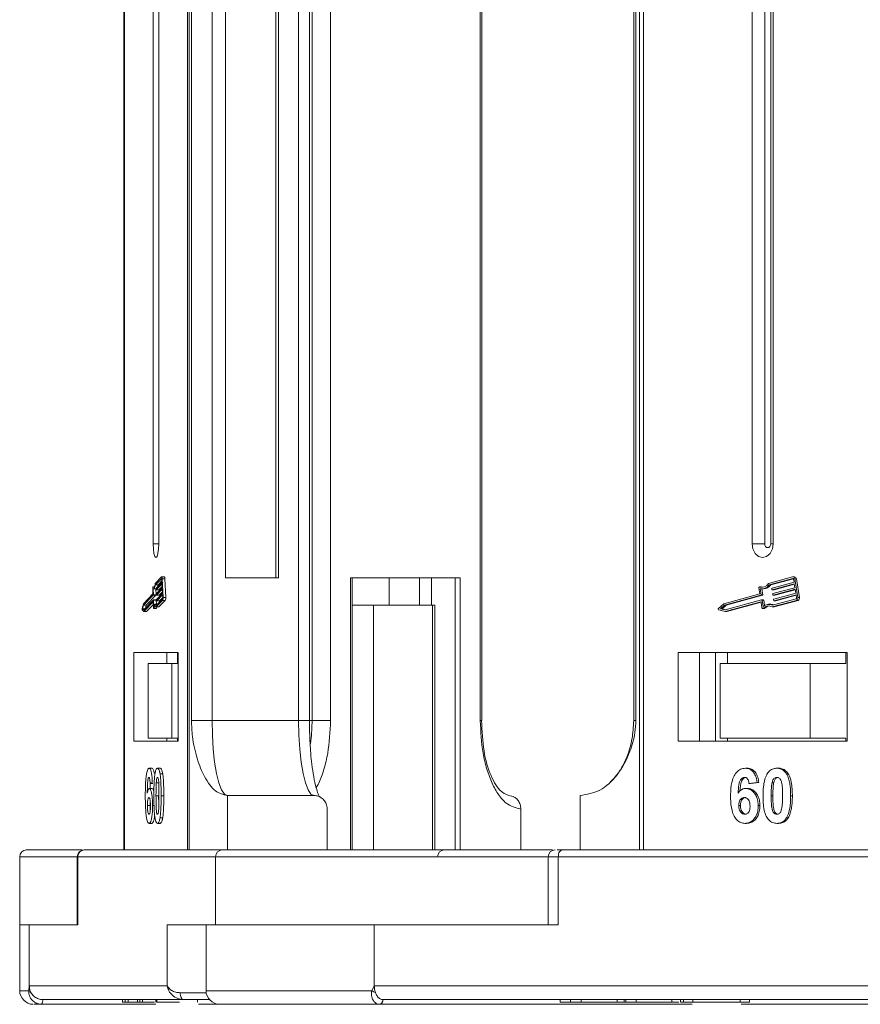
# Model space of a CAD drawing. Header units: millimetres. Extents: x 207 to 1682, y 260 to 1293.
# Tile 3 of 84: x 681 to 742, y 493 to 566. Entities that reach past the tile are written whole.
import ezdxf

# ---------------------------------------------------------------- set-up
doc = ezdxf.new("R2010")
doc.units = ezdxf.units.MM

msp = doc.modelspace()

# ---------------------------------------------------------------- linework, layer by layer
at = {"color": 7, "linetype": 'Continuous', "lineweight": 15}
for p, q in [((688.237, 567.316), (688.237, 504.816)), ((688.279, 504.816), (688.279, 567.316)), ((690.383, 567.316), (690.383, 527.316)), ((690.792, 527.316), (690.792, 567.316)), ((692.896, 567.316), (692.896, 504.816)), ((693.025, 504.816), (693.025, 567.316)), ((693.194, 567.316), (693.194, 514.316)), ((694.715, 514.316), (694.715, 567.316)), ((695.693, 567.316), (695.693, 524.816)), ((699.404, 524.816), (699.404, 567.316)), ((699.609, 524.816), (699.609, 567.316)), ((701.077, 567.316), (701.077, 514.316)), ((701.873, 514.316), (701.873, 567.316)), ((702.079, 567.316), (702.079, 514.316)), ((703.426, 514.316), (703.426, 567.316)), ((714.433, 567.316), (714.433, 514.316)), ((714.545, 514.316), (714.545, 567.316)), ((725.713, 567.316), (725.713, 514.316)), ((725.873, 514.316), (725.873, 567.316)), ((726.134, 567.316), (726.134, 504.816)), ((726.432, 504.816), (726.432, 567.316)), ((734.416, 567.316), (734.416, 527.316)), ((735.349, 567.316), (735.349, 527.316)), ((735.791, 527.316), (735.791, 567.316)), ((735.968, 527.316), (735.968, 567.316)), ((690.792, 527.316), (690.383, 527.316)), ((735.349, 527.316), (734.416, 527.316)), ((735.968, 527.316), (735.791, 527.316)), ((691.005, 524.882), (690.539, 524.401)), ((691.01, 524.767), (690.551, 524.294)), ((691.015, 524.767), (691.01, 524.767)), ((691.208, 524.886), (691.012, 524.886)), ((691.034, 524.492), (691.024, 524.722)), ((691.107, 523.367), (691.047, 524.746)), ((691.047, 524.746), (691.243, 524.746)), ((691.303, 523.367), (691.243, 524.746)), ((695.693, 524.816), (699.609, 524.816)), ((712.955, 524.816), (704.904, 524.816)), ((704.904, 524.816), (704.904, 504.816)), ((705.015, 504.816), (705.015, 524.816)), ((707.74, 524.816), (707.74, 522.816)), ((709.956, 524.816), (709.956, 522.816)), ((710.844, 522.816), (710.844, 524.816)), ((712.593, 524.816), (712.593, 504.816)), ((712.955, 504.816), (712.955, 524.816)), ((737.391, 524.882), (735.623, 524.401)), ((737.41, 524.767), (735.669, 524.294)), ((735.795, 524.294), (737.455, 524.745)), ((737.429, 524.767), (737.41, 524.767)), ((737.545, 524.886), (737.419, 524.886)), ((737.501, 524.492), (737.464, 524.722)), ((737.779, 523.367), (737.553, 524.746)), ((737.553, 524.746), (737.679, 524.746)), ((737.905, 523.367), (737.679, 524.746)), ((690.35, 524.07), (690.369, 523.626)), ((690.45, 524.141), (690.362, 524.141)), ((690.365, 524.139), (690.449, 524.139)), ((690.377, 524.008), (690.397, 523.564)), ((690.407, 523.998), (690.602, 523.998)), ((690.747, 524.294), (690.551, 524.294)), ((690.592, 523.564), (690.574, 523.998)), ((690.606, 523.96), (690.603, 524.017)), ((690.608, 524.052), (691.034, 524.492)), ((691.039, 524.377), (690.613, 523.937)), ((690.625, 523.65), (691.051, 524.09)), ((690.747, 524.294), (691.03, 524.586)), ((690.809, 523.937), (691.047, 524.184)), ((691.051, 524.09), (691.039, 524.377)), ((734.907, 524.07), (734.98, 523.626)), ((735.078, 524.141), (734.952, 524.141)), ((734.962, 524.139), (735.088, 524.139)), ((735.01, 524.008), (735.083, 523.564)), ((735.088, 524.139), (735.078, 524.141)), ((735.121, 523.998), (735.247, 523.998)), ((735.209, 523.564), (735.138, 523.998)), ((735.795, 524.294), (735.669, 524.294)), ((735.877, 523.96), (735.868, 524.017)), ((735.885, 524.052), (737.501, 524.492)), ((737.52, 524.377), (735.904, 523.937)), ((735.951, 523.65), (737.567, 524.09)), ((736.03, 523.937), (737.526, 524.344)), ((737.567, 524.09), (737.52, 524.377)), ((690.369, 523.626), (689.674, 522.908)), ((690.392, 523.529), (689.684, 522.798)), ((689.88, 522.798), (690.588, 523.529)), ((690.588, 523.529), (690.392, 523.529)), ((690.592, 523.564), (690.397, 523.564)), ((690.612, 523.937), (690.808, 523.937)), ((690.809, 523.937), (690.613, 523.937)), ((690.616, 522.8), (691.074, 523.274)), ((690.623, 523.558), (690.621, 523.615)), ((690.629, 523.535), (690.825, 523.535)), ((691.056, 523.975), (690.63, 523.535)), ((690.826, 523.535), (690.63, 523.535)), ((690.643, 523.248), (691.069, 523.688)), ((691.074, 523.573), (690.648, 523.133)), ((690.826, 523.535), (691.065, 523.782)), ((690.843, 523.133), (691.082, 523.379)), ((691.069, 523.688), (691.056, 523.975)), ((691.084, 523.343), (691.074, 523.573)), ((691.303, 523.367), (691.107, 523.367)), ((734.98, 523.626), (732.342, 522.908)), ((735.066, 523.529), (732.379, 522.798)), ((732.506, 522.798), (735.192, 523.529)), ((735.192, 523.529), (735.066, 523.529)), ((735.209, 523.564), (735.083, 523.564)), ((735.899, 523.937), (736.026, 523.937)), ((736.03, 523.937), (735.904, 523.937)), ((735.914, 522.8), (737.655, 523.274)), ((735.943, 523.558), (735.934, 523.615)), ((735.965, 523.535), (736.091, 523.535)), ((737.586, 523.975), (735.97, 523.535)), ((736.096, 523.535), (735.97, 523.535)), ((736.017, 523.248), (737.633, 523.688)), ((737.652, 523.573), (736.036, 523.133)), ((736.096, 523.535), (737.592, 523.942)), ((736.162, 523.133), (737.658, 523.54)), ((737.633, 523.688), (737.586, 523.975)), ((737.69, 523.343), (737.652, 523.573)), ((737.905, 523.367), (737.779, 523.367)), ((689.674, 522.908), (689.572, 522.557)), ((689.684, 522.798), (689.609, 522.54)), ((689.609, 522.54), (689.699, 522.453)), ((689.783, 522.54), (689.609, 522.54)), ((689.88, 522.798), (689.684, 522.798)), ((689.699, 522.453), (690.407, 523.184)), ((689.699, 522.333), (690.388, 523.045)), ((689.814, 522.571), (689.88, 522.798)), ((689.895, 522.333), (690.403, 522.858)), ((690.391, 523.045), (690.388, 523.045)), ((690.395, 523.022), (690.413, 522.607)), ((690.604, 523.185), (690.408, 523.185)), ((690.414, 523.162), (690.433, 522.717)), ((690.61, 523.162), (690.414, 523.162)), ((690.425, 522.56), (690.621, 522.56)), ((690.628, 522.572), (690.432, 522.572)), ((690.683, 522.869), (690.541, 522.869)), ((690.622, 522.869), (690.61, 523.162)), ((690.613, 522.677), (691.079, 523.159)), ((690.809, 522.677), (690.613, 522.677)), ((690.641, 523.156), (690.638, 523.213)), ((690.646, 523.132), (690.842, 523.132)), ((690.843, 523.133), (690.648, 523.133)), ((690.809, 522.677), (691.275, 523.159)), ((691.079, 523.159), (691.275, 523.159)), ((706.573, 522.816), (705.015, 522.816)), ((706.573, 504.816), (706.573, 522.816)), ((706.573, 522.816), (710.93, 522.816)), ((710.93, 522.816), (710.93, 504.816)), ((711.098, 522.816), (710.93, 522.816)), ((711.098, 504.816), (711.098, 522.816)), ((732.342, 522.908), (731.953, 522.557)), ((732.379, 522.798), (732.093, 522.54)), ((732.093, 522.54), (732.436, 522.453)), ((732.219, 522.54), (732.093, 522.54)), ((732.219, 522.54), (732.506, 522.798)), ((732.497, 522.469), (732.219, 522.54)), ((732.506, 522.798), (732.379, 522.798)), ((732.436, 522.453), (735.122, 523.184)), ((732.437, 522.333), (735.052, 523.045)), ((732.563, 522.333), (735.079, 523.018)), ((735.061, 523.045), (735.052, 523.045)), ((735.079, 523.022), (735.147, 522.607)), ((735.253, 523.185), (735.127, 523.185)), ((735.149, 523.162), (735.222, 522.717)), ((735.275, 523.162), (735.149, 523.162)), ((735.191, 522.56), (735.318, 522.56)), ((735.345, 522.572), (735.219, 522.572)), ((735.336, 522.793), (735.275, 523.162)), ((735.757, 522.869), (735.631, 522.869)), ((735.905, 522.677), (737.674, 523.159)), ((736.031, 522.677), (735.905, 522.677)), ((736.009, 523.156), (736, 523.213)), ((736.031, 522.677), (737.8, 523.159)), ((736.031, 523.132), (736.157, 523.132)), ((736.162, 523.133), (736.036, 523.133)), ((737.674, 523.159), (737.8, 523.159)), ((689.576, 522.451), (689.699, 522.333)), ((689.895, 522.333), (689.699, 522.333)), ((731.97, 522.451), (732.437, 522.333)), ((732.563, 522.333), (732.437, 522.333)), ((692.224, 519.316), (688.952, 519.316)), ((688.952, 519.316), (688.952, 512.816)), ((691.399, 519.316), (691.399, 518.516)), ((692.181, 519.316), (692.181, 518.516)), ((692.224, 512.816), (692.224, 519.316)), ((741.4, 519.316), (728.983, 519.316)), ((728.983, 519.316), (728.983, 512.816)), ((730.56, 519.316), (730.56, 512.816)), ((731.72, 512.816), (731.72, 519.316)), ((732.601, 519.316), (732.601, 518.516)), ((741.314, 518.516), (741.314, 519.316)), ((741.4, 512.816), (741.4, 519.316)), ((690.012, 518.516), (690.012, 513.016)), ((690.012, 518.516), (691.751, 518.516)), ((691.751, 513.016), (691.751, 518.516)), ((691.751, 518.516), (692.224, 518.516)), ((732.083, 518.516), (732.083, 513.016)), ((732.083, 518.516), (738.679, 518.516)), ((738.679, 513.016), (738.679, 518.516)), ((738.679, 518.516), (741.314, 518.516)), ((693.194, 514.316), (694.715, 514.316)), ((694.715, 514.316), (701.077, 514.316)), ((701.077, 514.316), (701.873, 514.316)), ((701.873, 514.316), (702.079, 514.316)), ((702.079, 514.316), (703.426, 514.316)), ((714.433, 514.316), (714.545, 514.316)), ((725.713, 514.316), (725.873, 514.316)), ((688.952, 512.816), (692.224, 512.816)), ((690.012, 513.016), (691.751, 513.016)), ((691.399, 513.016), (691.399, 512.816)), ((692.224, 513.016), (691.751, 513.016)), ((692.181, 512.816), (692.181, 513.016)), ((728.983, 512.816), (741.4, 512.816)), ((732.083, 513.016), (738.679, 513.016)), ((732.601, 512.816), (732.601, 513.016)), ((741.314, 513.016), (738.679, 513.016)), ((741.314, 513.016), (741.314, 512.816)), ((690.094, 510.816), (690.29, 510.816)), ((690.701, 510.816), (690.897, 510.816)), ((690.888, 510.405), (691.084, 510.405)), ((733.935, 510.816), (734.061, 510.816)), ((736.24, 510.816), (736.366, 510.816)), ((736.95, 510.405), (737.076, 510.405)), ((690.319, 509.772), (690.161, 509.687)), ((690.161, 509.687), (690.357, 509.687)), ((690.805, 509.756), (690.609, 509.756)), ((734.787, 509.772), (734.19, 509.687)), ((734.19, 509.687), (734.316, 509.687)), ((734.316, 509.687), (734.913, 509.772)), ((734.787, 509.772), (734.913, 509.772)), ((736.014, 509.756), (735.888, 509.756)), ((690.098, 509.328), (690.294, 509.328)), ((690.591, 508.788), (690.787, 508.788)), ((690.969, 508.788), (691.165, 508.788)), ((695.839, 508.816), (695.839, 504.816)), ((695.839, 508.816), (702.202, 508.816)), ((721.781, 504.816), (721.781, 508.816)), ((733.949, 509.328), (734.075, 509.328)), ((735.822, 508.788), (735.948, 508.788)), ((737.254, 508.788), (737.381, 508.788)), ((689.962, 508.086), (690.158, 508.086)), ((690.34, 508.069), (690.45, 508.069)), ((733.434, 508.086), (733.56, 508.086)), ((734.867, 508.069), (734.993, 508.069)), ((703.181, 504.816), (703.181, 507.816)), ((717.415, 507.816), (717.415, 504.816)), ((690.082, 506.764), (690.278, 506.764)), ((690.701, 506.764), (690.897, 506.764)), ((690.888, 507.171), (691.084, 507.171)), ((733.89, 506.764), (734.016, 506.764)), ((736.24, 506.764), (736.366, 506.764)), ((736.947, 507.171), (737.073, 507.171)), ((695.468, 504.816), (685.33, 504.816)), ((695.468, 504.816), (695.839, 504.816)), ((758.953, 504.816), (720.483, 504.816)), ((680.569, 504.316), (680.569, 499.316)), ((680.569, 504.316), (684.799, 504.316)), ((684.799, 504.316), (684.799, 499.316)), ((684.799, 504.316), (684.841, 504.316)), ((684.841, 504.316), (694.978, 504.316)), ((684.841, 499.316), (684.841, 504.316)), ((694.978, 504.316), (694.978, 499.316)), ((694.978, 504.316), (719.429, 504.316)), ((719.429, 504.316), (719.429, 499.316)), ((719.429, 504.316), (720.168, 504.316)), ((720.168, 499.316), (720.168, 504.316)), ((720.168, 504.316), (758.638, 504.316)), ((680.569, 499.316), (680.569, 494.466)), ((680.569, 499.316), (681.277, 499.316)), ((681.277, 494.816), (681.277, 499.316)), ((681.277, 499.316), (684.841, 499.316)), ((691.414, 499.316), (691.414, 494.816)), ((694.978, 499.316), (691.414, 499.316)), ((694.27, 499.316), (694.27, 494.466)), ((694.978, 499.316), (706.643, 499.316)), ((706.643, 494.816), (706.643, 499.316)), ((706.643, 499.316), (720.168, 499.316)), ((680.569, 494.466), (681.23, 494.466)), ((681.23, 494.466), (681.277, 494.816)), ((691.414, 494.816), (681.277, 494.816)), ((692.372, 494.316), (694.282, 494.316)), ((694.27, 494.466), (706.461, 494.466)), ((706.461, 494.466), (706.643, 494.816)), ((745.112, 494.816), (706.643, 494.816)), ((682.256, 493.816), (692.622, 493.816)), ((682.258, 493.816), (688.131, 493.816)), ((688.131, 493.816), (688.131, 493.616)), ((688.131, 493.616), (688.328, 493.616)), ((688.328, 493.816), (688.328, 493.616)), ((688.328, 493.616), (688.538, 493.616)), ((688.538, 493.816), (688.538, 493.616)), ((688.538, 493.616), (689.232, 493.616)), ((689.232, 493.816), (689.232, 493.616)), ((689.232, 493.616), (689.403, 493.616)), ((689.403, 493.816), (689.403, 493.616)), ((689.403, 493.616), (689.6, 493.616)), ((689.6, 493.816), (689.6, 493.616)), ((689.6, 493.616), (690.486, 493.616)), ((690.582, 493.816), (690.582, 493.616)), ((690.65, 493.816), (690.65, 493.616)), ((692.67, 493.816), (692.583, 493.824)), ((693.653, 493.816), (693.653, 493.616)), ((707.273, 493.816), (746.611, 493.816)), ((707.274, 493.816), (720.318, 493.816)), ((720.318, 493.816), (720.318, 493.616)), ((720.318, 493.616), (721.065, 493.616)), ((721.065, 493.816), (721.065, 493.616)), ((721.065, 493.616), (721.861, 493.616)), ((721.861, 493.816), (721.861, 493.616)), ((721.861, 493.616), (724.497, 493.616)), ((724.497, 493.816), (724.497, 493.616)), ((724.497, 493.616), (725.023, 493.616)), ((725.023, 493.816), (725.023, 493.616)), ((725.023, 493.616), (725.144, 493.616)), ((725.144, 493.816), (725.144, 493.616)), ((725.144, 493.616), (725.89, 493.616)), ((725.89, 493.816), (725.89, 493.616)), ((725.89, 493.616), (728.518, 493.616)), ((728.518, 493.816), (728.518, 493.616)), ((728.518, 493.616), (729.032, 493.616)), ((729.164, 493.816), (729.164, 493.616)), ((729.379, 493.816), (729.379, 493.616)), ((730.073, 493.816), (730.073, 493.616)), ((730.106, 493.616), (730.508, 493.616)), ((733.54, 493.816), (733.54, 493.616)), ((734.232, 493.616), (734.232, 493.816)), ((682.186, 493.466), (682.183, 493.466)), ((690.585, 493.466), (682.186, 493.466)), ((695.102, 493.466), (693.717, 493.466)), ((730.008, 493.466), (707.003, 493.466)), ((716.078, 493.466), (716.081, 493.466)), ((747.09, 493.466), (733.605, 493.466))]:
    msp.add_line(p, q, dxfattribs=at)
at = {"color": 7, "linetype": 'Continuous', "lineweight": 15, "flags": 128}
for points in [[(690.383, 527.316), (690.399, 526.933), (690.443, 526.608), (690.51, 526.392), (690.588, 526.316), (690.666, 526.392), (690.732, 526.608), (690.777, 526.933), (690.792, 527.316)], [(734.416, 527.316), (734.475, 526.933), (734.643, 526.608), (734.895, 526.392), (735.192, 526.316), (735.489, 526.392), (735.74, 526.608), (735.909, 526.933), (735.968, 527.316)], [(735.349, 527.316), (735.366, 527.207), (735.414, 527.114), (735.485, 527.052), (735.57, 527.031), (735.655, 527.052), (735.726, 527.114), (735.774, 527.207), (735.791, 527.316)], [(691.005, 524.882), (691.012, 524.886), (691.019, 524.883), (691.026, 524.873), (691.032, 524.858), (691.037, 524.836), (691.042, 524.81), (691.045, 524.779), (691.047, 524.746)], [(691.024, 524.722), (691.023, 524.733), (691.022, 524.743), (691.021, 524.752), (691.019, 524.759), (691.017, 524.764), (691.014, 524.768), (691.012, 524.769), (691.01, 524.767)], [(691.243, 524.746), (691.241, 524.779), (691.238, 524.81), (691.233, 524.836), (691.228, 524.858), (691.221, 524.873), (691.215, 524.883), (691.208, 524.886)], [(690.35, 524.07), (690.35, 524.085), (690.35, 524.099), (690.352, 524.113), (690.354, 524.124), (690.356, 524.133), (690.359, 524.139), (690.362, 524.141), (690.365, 524.139)], [(690.365, 524.139), (690.388, 524.12), (690.412, 524.115), (690.436, 524.127), (690.459, 524.153), (690.481, 524.195), (690.502, 524.251), (690.522, 524.32), (690.539, 524.401)], [(690.551, 524.294), (690.533, 524.216), (690.514, 524.148), (690.493, 524.093), (690.471, 524.049), (690.448, 524.019), (690.425, 524.002), (690.401, 523.998), (690.377, 524.008)], [(690.714, 524.162), (690.729, 524.216), (690.747, 524.294)], [(734.907, 524.07), (734.906, 524.085), (734.908, 524.099), (734.913, 524.113), (734.92, 524.124), (734.929, 524.133), (734.94, 524.139), (734.951, 524.141), (734.962, 524.139)], [(735.184, 524.119), (735.178, 524.12), (735.088, 524.139)], [(690.613, 523.937), (690.612, 523.937), (690.611, 523.937), (690.609, 523.939), (690.608, 523.941), (690.608, 523.945), (690.607, 523.949), (690.606, 523.954), (690.606, 523.96)], [(690.63, 523.535), (690.629, 523.535), (690.628, 523.535), (690.627, 523.537), (690.626, 523.539), (690.625, 523.543), (690.624, 523.547), (690.624, 523.552), (690.623, 523.558)], [(690.808, 523.937), (690.808, 523.937), (690.809, 523.937)], [(690.825, 523.535), (690.825, 523.535), (690.826, 523.535)], [(736.026, 523.937), (736.026, 523.937), (736.03, 523.937)], [(736.091, 523.535), (736.092, 523.535), (736.096, 523.535)], [(690.388, 523.045), (690.39, 523.046), (690.391, 523.045), (690.392, 523.044), (690.393, 523.041), (690.394, 523.037), (690.395, 523.033), (690.395, 523.028), (690.395, 523.022)], [(690.407, 523.184), (690.408, 523.185), (690.409, 523.184), (690.41, 523.183), (690.411, 523.18), (690.412, 523.177), (690.413, 523.172), (690.414, 523.167), (690.414, 523.162)], [(690.432, 522.572), (690.43, 522.565), (690.427, 522.561), (690.424, 522.56), (690.421, 522.564), (690.418, 522.571), (690.416, 522.58), (690.414, 522.593), (690.413, 522.607)], [(690.432, 522.572), (690.452, 522.637), (690.474, 522.688), (690.496, 522.724), (690.52, 522.746), (690.544, 522.752), (690.568, 522.742), (690.591, 522.717), (690.613, 522.677)], [(690.433, 522.717), (690.454, 522.773), (690.476, 522.817), (690.499, 522.848), (690.522, 522.865), (690.546, 522.869), (690.57, 522.859), (690.593, 522.836), (690.616, 522.8)], [(690.61, 523.162), (690.609, 523.167), (690.609, 523.172), (690.608, 523.177), (690.607, 523.18), (690.606, 523.183), (690.605, 523.184), (690.604, 523.185)], [(690.621, 522.56), (690.623, 522.561), (690.626, 522.565), (690.628, 522.572)], [(690.628, 522.572), (690.648, 522.637), (690.665, 522.677)], [(690.648, 523.133), (690.647, 523.132), (690.645, 523.133), (690.644, 523.134), (690.643, 523.137), (690.642, 523.141), (690.642, 523.145), (690.641, 523.15), (690.641, 523.156)], [(690.842, 523.132), (690.842, 523.132), (690.843, 523.133)], [(735.219, 522.572), (735.209, 522.565), (735.198, 522.561), (735.187, 522.56), (735.176, 522.564), (735.166, 522.571), (735.157, 522.58), (735.151, 522.593), (735.147, 522.607)], [(736.157, 523.132), (736.158, 523.132), (736.162, 523.133)], [(695.839, 508.816), (695.62, 508.921), (695.409, 509.234), (695.214, 509.743), (695.044, 510.427), (694.904, 511.26), (694.8, 512.211), (694.736, 513.243), (694.715, 514.316)], [(701.077, 514.316), (701.099, 513.243), (701.163, 512.211), (701.267, 511.26), (701.407, 510.427), (701.577, 509.743), (701.771, 509.234), (701.982, 508.921), (702.202, 508.816)], [(702.079, 514.316), (702.03, 513.243), (701.953, 512.602)], [(720.168, 504.316), (720.174, 504.413), (720.192, 504.507), (720.221, 504.593), (720.26, 504.669), (720.308, 504.731), (720.362, 504.778), (720.422, 504.806), (720.483, 504.816)], [(692.622, 493.816), (692.573, 493.825), (692.526, 493.854), (692.483, 493.9), (692.445, 493.962), (692.414, 494.038), (692.391, 494.124), (692.376, 494.218), (692.372, 494.316)]]:
    msp.add_lwpolyline(points, dxfattribs=at)
at = {"color": 7, "linetype": 'Continuous', "lineweight": 15}
for centre, radius, start, end in [((737.411, 524.742), 0.142, 1.77106, 98.23127), ((737.417, 524.721), 0.0473, 1.77106, 98.23127), ((737.532, 524.739), 0.148, 2.84754, 84.64316), ((690.672, 524.026), 0.0693, 157.74345, 187.08697), ((735.118, 524.711), 0.592, 254.76687, 328.43558), ((735.112, 524.675), 0.675, 261.29756, 325.56926), ((735.221, 524.701), 0.704, 272.12514, 324.63087), ((735.897, 524.025), 0.03, 112.70639, 193.67636), ((690.328, 523.555), 0.0693, 337.74345, 7.08697), ((690.524, 523.555), 0.0693, 337.74345, 7.08697), ((690.69, 523.624), 0.0693, 157.74345, 187.08697), ((690.946, 523.326), 0.139, 337.74345, 7.08697), ((690.694, 523.316), 0.416, 337.74345, 7.08697), ((690.89, 523.316), 0.416, 337.74345, 7.08697), ((735.054, 523.557), 0.03, 292.70639, 13.67636), ((735.18, 523.557), 0.03, 292.70639, 13.67636), ((735.901, 523.961), 0.0236, 181.77106, 278.23127), ((735.963, 523.622), 0.03, 112.70639, 193.67636), ((735.967, 523.559), 0.0236, 181.77106, 278.23127), ((737.631, 523.329), 0.06, 292.70639, 13.67636), ((737.604, 523.325), 0.18, 292.70639, 13.67636), ((737.73, 523.325), 0.18, 292.70639, 13.67636), ((689.741, 522.511), 0.175, 164.87557, 200.07226), ((690.707, 523.222), 0.0693, 157.74345, 187.08697), ((731.997, 522.51), 0.0644, 132.93971, 245.68289), ((735.055, 523.022), 0.0236, 1.77106, 98.23127), ((735.125, 523.161), 0.0236, 1.77106, 98.23127), ((735.629, 522.191), 0.559, 60.3608, 137.05481), ((735.629, 522.243), 0.625, 62.87791, 130.67442), ((735.251, 523.16), 0.0246, 2.84754, 84.64316), ((735.317, 522.599), 0.0392, 270.9146, 316.26926), ((735.772, 522.16), 0.594, 97.58574, 135.98631), ((735.756, 522.256), 0.613, 67.15343, 89.8647), ((736.029, 523.22), 0.03, 112.70639, 193.67636), ((736.033, 523.156), 0.0236, 181.77106, 278.23127), ((681.069, 504.316), 0.5, 90, 180), ((685.299, 504.316), 0.5, 90, 180), ((685.336, 504.321), 0.495, 90.61838, 180.60531), ((695.473, 504.321), 0.495, 90.61838, 180.60531), ((711.798, 504.316), 0.5, 90, 180), ((719.929, 504.316), 0.5, 90, 180), ((681.569, 494.466), 1, 180, 270), ((681.458, 494.596), 0.263, 209.77451, 255.89078), ((695.27, 494.466), 1, 180, 270), ((707.045, 495.34), 1.051, 236.30888, 251.90664), ((681.773, 493.733), 0.49, 326.88023, 9.69209), ((681.776, 493.732), 0.489, 327.0089, 9.87621), ((706.956, 493.781), 0.319, 278.09832, 6.1426), ((706.958, 493.781), 0.318, 278.09796, 6.27563)]:
    msp.add_arc(centre, radius, start, end, dxfattribs=at)
for points, knots in [([(693.194, 514.316), (693.212, 513.925), (693.258, 512.926), (693.599, 511.472), (694.167, 510.059), (694.94, 509.022), (695.54, 508.884), (695.839, 508.816)], [0, 0, 0, 0, 0.125713, 0.321276, 0.524466, 0.763484, 1, 1, 1, 1]), ([(702.616, 508.703), (702.583, 508.77), (702.511, 508.915), (702.35, 509.408), (702.189, 510.138), (702.055, 511.033), (701.97, 511.868), (701.914, 512.673), (701.879, 513.477), (701.875, 514.044), (701.873, 514.316)], [0, 0, 0, 0, 0.108442, 0.232345, 0.40408, 0.554924, 0.675736, 0.775637, 0.892298, 1, 1, 1, 1]), ([(702.367, 509.391), (702.43, 509.497), (702.656, 509.876), (702.95, 510.734), (703.326, 512.236), (703.387, 513.496), (703.426, 514.316)], [0, 0, 0, 0, 0.093017, 0.331807, 0.565634, 1, 1, 1, 1]), ([(714.433, 514.316), (714.473, 513.498), (714.534, 512.24), (714.906, 510.727), (715.291, 509.685), (715.769, 508.847), (716.463, 508.036), (717.04, 507.902), (717.415, 507.816)], [0, 0, 0, 0, 0.239457, 0.368361, 0.5, 0.631639, 0.760543, 1, 1, 1, 1]), ([(716.866, 508.739), (716.566, 508.805), (715.962, 508.935), (715.183, 510.184), (714.629, 512.035), (714.566, 513.551), (714.535, 514.316)], [0, 0, 0, 0, 0.244697, 0.492475, 0.744034, 1, 1, 1, 1]), ([(721.781, 508.816), (722.268, 508.892), (723.242, 509.045), (724.538, 510.235), (725.392, 511.785), (725.815, 513.229), (725.857, 514.021), (725.873, 514.316)], [0, 0, 0, 0, 0.249096, 0.498243, 0.745205, 0.90541, 1, 1, 1, 1]), ([(725.713, 514.316), (725.69, 513.857), (725.658, 513.218), (725.452, 512.327), (725.219, 511.618), (724.846, 510.861), (724.426, 510.229), (724.108, 509.921), (723.972, 509.79)], [0, 0, 0, 0, 0.254263, 0.354083, 0.518608, 0.68716, 0.866461, 1, 1, 1, 1]), ([(689.805, 508.762), (689.805, 508.895), (689.807, 509.297), (689.826, 509.852), (689.883, 510.361), (689.953, 510.663), (690.029, 510.801), (690.077, 510.812), (690.094, 510.816)], [0, 0, 0, 0, 0.142337, 0.429127, 0.589943, 0.751205, 0.909895, 1, 1, 1, 1]), ([(690.094, 510.816), (690.122, 510.805), (690.172, 510.786), (690.236, 510.602), (690.285, 510.325), (690.309, 510.028), (690.316, 509.829), (690.319, 509.772)], [0, 0, 0, 0, 0.242691, 0.439002, 0.635006, 0.895059, 1, 1, 1, 1]), ([(690.454, 510.457), (690.452, 510.472), (690.437, 510.594), (690.39, 510.73), (690.333, 510.81), (690.3, 510.814), (690.29, 510.816)], [0, 0, 0, 0, 0.059323, 0.467981, 0.83268, 1, 1, 1, 1]), ([(690.434, 508.796), (690.434, 508.93), (690.435, 509.233), (690.45, 509.76), (690.479, 510.181), (690.511, 510.387), (690.515, 510.409)], [0, 0, 0, 0, 0.237381, 0.538918, 0.949082, 1, 1, 1, 1]), ([(690.515, 510.409), (690.524, 510.46), (690.542, 510.561), (690.577, 510.677), (690.616, 510.76), (690.65, 510.798), (690.679, 510.813), (690.694, 510.815), (690.701, 510.816)], [0, 0, 0, 0, 0.193776, 0.3936, 0.587864, 0.788908, 0.894169, 1, 1, 1, 1]), ([(690.701, 510.816), (690.715, 510.813), (690.743, 510.809), (690.783, 510.765), (690.822, 510.687), (690.852, 510.588), (690.874, 510.49), (690.883, 510.433), (690.888, 510.405)], [0, 0, 0, 0, 0.192627, 0.388684, 0.582013, 0.783201, 0.891038, 1, 1, 1, 1]), ([(690.888, 510.405), (690.897, 510.35), (690.913, 510.241), (690.934, 510.009), (690.953, 509.713), (690.963, 509.382), (690.968, 509.073), (690.969, 508.883), (690.969, 508.788)], [0, 0, 0, 0, 0.118432, 0.2393289, 0.4494336, 0.6641784, 0.8318201, 1, 1, 1, 1]), ([(691.084, 510.405), (691.075, 510.455), (691.057, 510.556), (691.023, 510.674), (690.984, 510.758), (690.949, 510.798), (690.92, 510.813), (690.905, 510.815), (690.897, 510.816)], [0, 0, 0, 0, 0.192795, 0.391133, 0.584584, 0.78508, 0.892229, 1, 1, 1, 1]), ([(691.165, 508.788), (691.164, 508.922), (691.163, 509.22), (691.15, 509.709), (691.124, 510.132), (691.092, 510.349), (691.084, 510.405)], [0, 0, 0, 0, 0.2367747, 0.5279276, 0.8783337, 1, 1, 1, 1]), ([(732.837, 508.762), (732.839, 508.895), (732.846, 509.297), (732.916, 509.852), (733.132, 510.361), (733.401, 510.663), (733.688, 510.801), (733.869, 510.812), (733.935, 510.816)], [0, 0, 0, 0, 0.142337, 0.429127, 0.589943, 0.751205, 0.909895, 1, 1, 1, 1]), ([(733.935, 510.816), (734.041, 510.805), (734.232, 510.786), (734.474, 510.602), (734.661, 510.325), (734.751, 510.028), (734.779, 509.829), (734.787, 509.772)], [0, 0, 0, 0, 0.2426908, 0.4390024, 0.635006, 0.8950587, 1, 1, 1, 1]), ([(734.913, 509.772), (734.892, 509.903), (734.849, 510.168), (734.683, 510.512), (734.445, 510.734), (734.226, 510.809), (734.101, 510.814), (734.061, 510.816)], [0, 0, 0, 0, 0.241162, 0.485196, 0.708842, 0.908431, 1, 1, 1, 1]), ([(735.225, 508.796), (735.226, 508.93), (735.23, 509.233), (735.287, 509.76), (735.396, 510.181), (735.518, 510.387), (735.532, 510.409)], [0, 0, 0, 0, 0.237381, 0.538918, 0.949082, 1, 1, 1, 1]), ([(735.532, 510.409), (735.566, 510.46), (735.636, 510.561), (735.767, 510.677), (735.914, 510.76), (736.045, 510.798), (736.155, 510.813), (736.211, 510.815), (736.24, 510.816)], [0, 0, 0, 0, 0.193776, 0.3936, 0.587864, 0.788908, 0.894169, 1, 1, 1, 1]), ([(736.24, 510.816), (736.291, 510.813), (736.396, 510.809), (736.55, 510.765), (736.698, 510.687), (736.81, 510.588), (736.893, 510.49), (736.931, 510.433), (736.95, 510.405)], [0, 0, 0, 0, 0.192627, 0.388684, 0.582013, 0.783201, 0.891038, 1, 1, 1, 1]), ([(737.076, 510.405), (737.041, 510.455), (736.971, 510.556), (736.842, 510.674), (736.695, 510.758), (736.564, 510.798), (736.452, 510.813), (736.395, 510.815), (736.366, 510.816)], [0, 0, 0, 0, 0.192795, 0.391133, 0.584584, 0.78508, 0.892229, 1, 1, 1, 1]), ([(736.95, 510.405), (736.98, 510.35), (737.042, 510.241), (737.124, 510.009), (737.193, 509.713), (737.232, 509.382), (737.251, 509.073), (737.253, 508.883), (737.254, 508.788)], [0, 0, 0, 0, 0.118432, 0.2393289, 0.4494336, 0.6641784, 0.8318201, 1, 1, 1, 1]), ([(737.381, 508.788), (737.379, 508.922), (737.375, 509.22), (737.324, 509.709), (737.227, 510.132), (737.107, 510.349), (737.076, 510.405)], [0, 0, 0, 0, 0.236775, 0.527928, 0.878334, 1, 1, 1, 1]), ([(690.074, 510.149), (690.063, 510.144), (690.041, 510.133), (690.01, 510.033), (689.981, 509.86), (689.958, 509.498), (689.953, 509.198), (689.95, 508.993)], [0, 0, 0, 0, 0.112049, 0.22438, 0.370115, 0.570276, 1, 1, 1, 1]), ([(690.161, 509.687), (690.159, 509.765), (690.155, 509.887), (690.136, 510.031), (690.115, 510.112), (690.093, 510.145), (690.079, 510.148), (690.074, 510.149)], [0, 0, 0, 0, 0.33384, 0.5245467, 0.7163724, 0.8918244, 1, 1, 1, 1]), ([(690.152, 509.3), (690.153, 509.331), (690.155, 509.462), (690.162, 509.59), (690.168, 509.687)], [0, 0, 0, 0, 0.2329488, 1, 1, 1, 1]), ([(690.591, 508.788), (690.591, 508.855), (690.592, 508.988), (690.593, 509.169), (690.595, 509.331), (690.598, 509.473), (690.601, 509.616), (690.606, 509.71), (690.609, 509.756)], [0, 0, 0, 0, 0.20527, 0.410616, 0.557148, 0.703844, 0.851475, 1, 1, 1, 1]), ([(690.609, 509.756), (690.614, 509.825), (690.621, 509.938), (690.644, 510.063), (690.669, 510.13), (690.689, 510.146), (690.7, 510.149), (690.701, 510.149)], [0, 0, 0, 0, 0.334804, 0.542561, 0.750382, 0.970721, 1, 1, 1, 1]), ([(690.701, 510.149), (690.713, 510.143), (690.734, 510.133), (690.76, 510.058), (690.783, 509.918), (690.803, 509.647), (690.81, 509.25), (690.811, 508.943), (690.811, 508.788)], [0, 0, 0, 0, 0.105646, 0.186221, 0.267042, 0.431541, 0.712708, 1, 1, 1, 1]), ([(733.859, 510.149), (733.817, 510.144), (733.733, 510.133), (733.614, 510.033), (733.504, 509.86), (733.42, 509.498), (733.401, 509.198), (733.388, 508.993)], [0, 0, 0, 0, 0.112049, 0.22438, 0.370115, 0.570276, 1, 1, 1, 1]), ([(733.527, 509.153), (733.532, 509.233), (733.546, 509.439), (733.587, 509.714), (733.682, 509.956), (733.792, 510.086), (733.9, 510.143), (733.961, 510.147), (733.985, 510.149)], [0, 0, 0, 0, 0.187792, 0.48711, 0.651599, 0.817152, 0.928239, 1, 1, 1, 1]), ([(734.19, 509.687), (734.18, 509.765), (734.165, 509.887), (734.095, 510.031), (734.013, 510.112), (733.929, 510.145), (733.878, 510.148), (733.859, 510.149)], [0, 0, 0, 0, 0.33384, 0.524547, 0.716372, 0.891824, 1, 1, 1, 1]), ([(735.822, 508.788), (735.822, 508.855), (735.823, 508.988), (735.827, 509.169), (735.835, 509.331), (735.846, 509.473), (735.86, 509.616), (735.879, 509.71), (735.888, 509.756)], [0, 0, 0, 0, 0.20527, 0.4106157, 0.5571475, 0.7038444, 0.8514751, 1, 1, 1, 1]), ([(735.888, 509.756), (735.906, 509.825), (735.936, 509.938), (736.02, 510.063), (736.116, 510.13), (736.193, 510.146), (736.235, 510.149), (736.24, 510.149)], [0, 0, 0, 0, 0.334804, 0.542561, 0.750382, 0.970721, 1, 1, 1, 1]), ([(735.948, 508.788), (735.948, 508.855), (735.949, 508.988), (735.953, 509.169), (735.961, 509.331), (735.972, 509.473), (735.987, 509.616), (736.005, 509.71), (736.014, 509.756)], [0, 0, 0, 0, 0.20527, 0.410616, 0.557148, 0.703844, 0.851475, 1, 1, 1, 1]), ([(736.014, 509.756), (736.033, 509.825), (736.062, 509.938), (736.146, 510.063), (736.242, 510.13), (736.319, 510.146), (736.361, 510.149), (736.366, 510.149)], [0, 0, 0, 0, 0.3348035, 0.5425606, 0.750382, 0.9707212, 1, 1, 1, 1]), ([(736.24, 510.149), (736.284, 510.143), (736.363, 510.133), (736.462, 510.058), (736.548, 509.918), (736.625, 509.647), (736.654, 509.25), (736.656, 508.943), (736.657, 508.788)], [0, 0, 0, 0, 0.1056461, 0.1862213, 0.267042, 0.4315406, 0.7127076, 1, 1, 1, 1]), ([(689.95, 508.993), (689.96, 509.042), (689.979, 509.14), (690.009, 509.231), (690.035, 509.281), (690.055, 509.309), (690.076, 509.325), (690.091, 509.327), (690.098, 509.328)], [0, 0, 0, 0, 0.2436536, 0.4957602, 0.6178923, 0.7415029, 0.8700251, 1, 1, 1, 1]), ([(690.098, 509.328), (690.126, 509.316), (690.181, 509.291), (690.253, 509.075), (690.307, 508.774), (690.336, 508.421), (690.338, 508.177), (690.34, 508.069)], [0, 0, 0, 0, 0.210216, 0.421975, 0.620016, 0.831037, 1, 1, 1, 1]), ([(690.436, 509.095), (690.435, 509.099), (690.414, 509.205), (690.363, 509.302), (690.314, 509.321), (690.294, 509.328)], [0, 0, 0, 0, 0.0254344, 0.5962946, 1, 1, 1, 1]), ([(690.701, 506.764), (690.674, 506.775), (690.618, 506.795), (690.546, 506.993), (690.487, 507.307), (690.439, 507.918), (690.436, 508.438), (690.434, 508.796)], [0, 0, 0, 0, 0.147528, 0.296569, 0.43214, 0.608737, 1, 1, 1, 1]), ([(690.701, 507.431), (690.687, 507.439), (690.665, 507.452), (690.639, 507.538), (690.618, 507.689), (690.598, 507.961), (690.593, 508.351), (690.592, 508.642), (690.591, 508.788)], [0, 0, 0, 0, 0.125351, 0.2021974, 0.2791824, 0.4597421, 0.727968, 1, 1, 1, 1]), ([(690.799, 507.932), (690.795, 508.07), (690.787, 508.355), (690.787, 508.641), (690.787, 508.788)], [0, 0, 0, 0, 0.4880554, 1, 1, 1, 1]), ([(690.811, 508.788), (690.811, 508.722), (690.811, 508.588), (690.81, 508.408), (690.808, 508.247), (690.805, 508.105), (690.801, 507.963), (690.796, 507.87), (690.794, 507.824)], [0, 0, 0, 0, 0.205942, 0.411959, 0.558149, 0.704502, 0.851801, 1, 1, 1, 1]), ([(690.969, 508.788), (690.968, 508.655), (690.967, 508.352), (690.953, 507.831), (690.925, 507.409), (690.893, 507.201), (690.888, 507.171)], [0, 0, 0, 0, 0.236629, 0.537361, 0.932986, 1, 1, 1, 1]), ([(691.084, 507.171), (691.092, 507.225), (691.108, 507.334), (691.13, 507.566), (691.148, 507.864), (691.159, 508.197), (691.164, 508.506), (691.164, 508.694), (691.165, 508.788)], [0, 0, 0, 0, 0.11827, 0.23888, 0.450732, 0.667209, 0.83334, 1, 1, 1, 1]), ([(702.202, 508.816), (702.312, 508.805), (702.532, 508.782), (702.825, 508.61), (703.047, 508.356), (703.164, 508.075), (703.176, 507.889), (703.181, 507.816)], [0, 0, 0, 0, 0.2146939, 0.4293877, 0.6440816, 0.8587754, 1, 1, 1, 1]), ([(733.388, 508.993), (733.424, 509.042), (733.498, 509.14), (733.611, 509.231), (733.709, 509.281), (733.786, 509.309), (733.867, 509.325), (733.922, 509.327), (733.949, 509.328)], [0, 0, 0, 0, 0.243654, 0.49576, 0.617892, 0.741503, 0.870025, 1, 1, 1, 1]), ([(733.949, 509.328), (734.055, 509.316), (734.266, 509.291), (734.536, 509.075), (734.743, 508.774), (734.852, 508.421), (734.862, 508.177), (734.867, 508.069)], [0, 0, 0, 0, 0.2102159, 0.4219747, 0.6200164, 0.8310369, 1, 1, 1, 1]), ([(734.993, 508.069), (734.986, 508.204), (734.973, 508.474), (734.833, 508.843), (734.608, 509.133), (734.342, 509.306), (734.154, 509.322), (734.075, 509.328)], [0, 0, 0, 0, 0.209315, 0.420684, 0.62175, 0.843313, 1, 1, 1, 1]), ([(736.24, 506.764), (736.135, 506.775), (735.924, 506.795), (735.649, 506.993), (735.425, 507.307), (735.244, 507.918), (735.233, 508.438), (735.225, 508.796)], [0, 0, 0, 0, 0.147528, 0.296569, 0.43214, 0.608737, 1, 1, 1, 1]), ([(736.24, 507.431), (736.187, 507.439), (736.101, 507.452), (736.001, 507.538), (735.922, 507.689), (735.849, 507.961), (735.826, 508.351), (735.823, 508.642), (735.822, 508.788)], [0, 0, 0, 0, 0.125351, 0.202197, 0.279182, 0.459742, 0.727968, 1, 1, 1, 1]), ([(736.366, 507.431), (736.313, 507.439), (736.227, 507.452), (736.127, 507.538), (736.048, 507.689), (735.975, 507.961), (735.953, 508.351), (735.949, 508.642), (735.948, 508.788)], [0, 0, 0, 0, 0.125351, 0.202197, 0.279182, 0.459742, 0.727968, 1, 1, 1, 1]), ([(736.657, 508.788), (736.657, 508.722), (736.656, 508.588), (736.652, 508.408), (736.644, 508.247), (736.633, 508.105), (736.619, 507.963), (736.6, 507.87), (736.591, 507.824)], [0, 0, 0, 0, 0.205942, 0.411959, 0.558149, 0.704502, 0.851801, 1, 1, 1, 1]), ([(737.254, 508.788), (737.253, 508.655), (737.249, 508.352), (737.194, 507.831), (737.087, 507.409), (736.965, 507.201), (736.947, 507.171)], [0, 0, 0, 0, 0.236629, 0.537361, 0.932986, 1, 1, 1, 1]), ([(737.073, 507.171), (737.104, 507.225), (737.165, 507.334), (737.249, 507.566), (737.318, 507.864), (737.359, 508.197), (737.378, 508.506), (737.38, 508.694), (737.381, 508.788)], [0, 0, 0, 0, 0.11827, 0.23888, 0.450732, 0.667209, 0.83334, 1, 1, 1, 1]), ([(690.082, 506.764), (690.055, 506.775), (689.999, 506.796), (689.926, 506.997), (689.866, 507.302), (689.817, 507.838), (689.806, 508.349), (689.805, 508.704), (689.805, 508.762)], [0, 0, 0, 0, 0.148269, 0.297647, 0.442421, 0.607851, 0.935658, 1, 1, 1, 1]), ([(689.962, 508.086), (689.963, 508.169), (689.965, 508.305), (689.983, 508.475), (690.008, 508.583), (690.039, 508.652), (690.061, 508.659), (690.071, 508.662)], [0, 0, 0, 0, 0.276721, 0.45687, 0.637007, 0.824068, 1, 1, 1, 1]), ([(690.079, 507.431), (690.065, 507.438), (690.037, 507.453), (690.001, 507.569), (689.976, 507.727), (689.964, 507.909), (689.963, 508.029), (689.962, 508.086)], [0, 0, 0, 0, 0.207905, 0.419981, 0.630626, 0.821735, 1, 1, 1, 1]), ([(690.071, 508.662), (690.085, 508.656), (690.111, 508.646), (690.144, 508.552), (690.168, 508.417), (690.181, 508.233), (690.182, 508.1), (690.182, 508.03)], [0, 0, 0, 0, 0.2137567, 0.3949441, 0.5765849, 0.7773109, 1, 1, 1, 1]), ([(690.34, 508.069), (690.338, 507.934), (690.335, 507.664), (690.301, 507.283), (690.243, 506.984), (690.166, 506.793), (690.11, 506.774), (690.082, 506.764)], [0, 0, 0, 0, 0.197831, 0.3973, 0.59891, 0.798741, 1, 1, 1, 1]), ([(690.158, 508.086), (690.158, 508.171), (690.158, 508.269), (690.168, 508.352), (690.169, 508.364)], [0, 0, 0, 0, 0.858307, 1, 1, 1, 1]), ([(690.173, 507.739), (690.168, 507.797), (690.159, 507.908), (690.158, 508.028), (690.158, 508.086)], [0, 0, 0, 0, 0.515822, 1, 1, 1, 1]), ([(717.415, 507.816), (717.405, 507.928), (717.385, 508.154), (717.231, 508.449), (717.048, 508.652), (716.907, 508.708), (716.86, 508.727)], [0, 0, 0, 0, 0.286071, 0.572143, 0.858214, 1, 1, 1, 1]), ([(733.89, 506.764), (733.785, 506.775), (733.575, 506.796), (733.295, 506.997), (733.069, 507.302), (732.883, 507.838), (732.84, 508.349), (732.837, 508.704), (732.837, 508.762)], [0, 0, 0, 0, 0.148269, 0.297647, 0.442421, 0.607851, 0.935658, 1, 1, 1, 1]), ([(733.434, 508.086), (733.438, 508.169), (733.444, 508.305), (733.515, 508.475), (733.609, 508.583), (733.725, 508.652), (733.808, 508.659), (733.849, 508.662)], [0, 0, 0, 0, 0.276721, 0.45687, 0.637007, 0.824068, 1, 1, 1, 1]), ([(733.878, 507.431), (733.826, 507.438), (733.72, 507.453), (733.583, 507.569), (733.485, 507.727), (733.44, 507.909), (733.436, 508.029), (733.434, 508.086)], [0, 0, 0, 0, 0.207905, 0.419981, 0.630626, 0.821735, 1, 1, 1, 1]), ([(733.56, 508.086), (733.564, 508.169), (733.57, 508.305), (733.641, 508.475), (733.736, 508.583), (733.851, 508.652), (733.934, 508.659), (733.975, 508.662)], [0, 0, 0, 0, 0.276721, 0.45687, 0.637007, 0.824068, 1, 1, 1, 1]), ([(734.005, 507.431), (733.952, 507.438), (733.846, 507.453), (733.71, 507.569), (733.611, 507.727), (733.567, 507.909), (733.562, 508.029), (733.56, 508.086)], [0, 0, 0, 0, 0.2079047, 0.4199807, 0.6306256, 0.821735, 1, 1, 1, 1]), ([(733.849, 508.662), (733.901, 508.656), (733.998, 508.646), (734.123, 508.552), (734.215, 508.417), (734.263, 508.233), (734.267, 508.1), (734.27, 508.03)], [0, 0, 0, 0, 0.213757, 0.394944, 0.576585, 0.777311, 1, 1, 1, 1]), ([(734.867, 508.069), (734.861, 507.934), (734.848, 507.664), (734.72, 507.283), (734.498, 506.984), (734.209, 506.793), (733.997, 506.774), (733.89, 506.764)], [0, 0, 0, 0, 0.197831, 0.3973, 0.59891, 0.798741, 1, 1, 1, 1]), ([(734.016, 506.764), (734.121, 506.774), (734.332, 506.792), (734.614, 506.976), (734.834, 507.263), (734.972, 507.642), (734.986, 507.924), (734.993, 508.069)], [0, 0, 0, 0, 0.198208, 0.398397, 0.584963, 0.787074, 1, 1, 1, 1]), ([(690.182, 508.03), (690.181, 507.944), (690.18, 507.806), (690.165, 507.627), (690.143, 507.518), (690.113, 507.444), (690.091, 507.436), (690.079, 507.431)], [0, 0, 0, 0, 0.288697, 0.463553, 0.639942, 0.801808, 1, 1, 1, 1]), ([(690.794, 507.824), (690.789, 507.755), (690.781, 507.643), (690.759, 507.518), (690.735, 507.451), (690.714, 507.433), (690.703, 507.431), (690.701, 507.431)], [0, 0, 0, 0, 0.333678, 0.540413, 0.747264, 0.961209, 1, 1, 1, 1]), ([(734.27, 508.03), (734.266, 507.944), (734.261, 507.806), (734.205, 507.627), (734.119, 507.518), (734.007, 507.444), (733.924, 507.436), (733.878, 507.431)], [0, 0, 0, 0, 0.288697, 0.463553, 0.639942, 0.801808, 1, 1, 1, 1]), ([(736.591, 507.824), (736.573, 507.755), (736.543, 507.643), (736.46, 507.518), (736.365, 507.451), (736.288, 507.433), (736.246, 507.431), (736.24, 507.431)], [0, 0, 0, 0, 0.333678, 0.540413, 0.747264, 0.961209, 1, 1, 1, 1]), ([(690.278, 506.764), (690.306, 506.773), (690.362, 506.791), (690.434, 506.98), (690.48, 507.169), (690.492, 507.301), (690.493, 507.317)], [0, 0, 0, 0, 0.324043, 0.651325, 0.956335, 1, 1, 1, 1]), ([(690.888, 507.171), (690.879, 507.12), (690.86, 507.019), (690.826, 506.903), (690.787, 506.82), (690.753, 506.782), (690.724, 506.767), (690.709, 506.765), (690.701, 506.764)], [0, 0, 0, 0, 0.193769, 0.393564, 0.587886, 0.789131, 0.894283, 1, 1, 1, 1]), ([(690.897, 506.764), (690.911, 506.767), (690.938, 506.771), (690.979, 506.814), (691.018, 506.892), (691.047, 506.989), (691.069, 507.087), (691.079, 507.142), (691.084, 507.171)], [0, 0, 0, 0, 0.193594, 0.390501, 0.584817, 0.78683, 0.892868, 1, 1, 1, 1]), ([(736.947, 507.171), (736.913, 507.12), (736.843, 507.019), (736.712, 506.903), (736.565, 506.82), (736.434, 506.782), (736.324, 506.767), (736.268, 506.765), (736.24, 506.764)], [0, 0, 0, 0, 0.193769, 0.393564, 0.587886, 0.789131, 0.894283, 1, 1, 1, 1]), ([(736.366, 506.764), (736.418, 506.767), (736.522, 506.771), (736.676, 506.814), (736.823, 506.892), (736.936, 506.989), (737.018, 507.087), (737.055, 507.142), (737.073, 507.171)], [0, 0, 0, 0, 0.193594, 0.390501, 0.584817, 0.78683, 0.892868, 1, 1, 1, 1]), ([(685.155, 504.816), (684.696, 504.816), (683.707, 504.816), (682.583, 504.816), (681.698, 504.816), (681.214, 504.816), (681.014, 504.816), (681.07, 504.816), (681.071, 504.816)], [0, 0, 0, 0, 0.178769, 0.384404, 0.590007, 0.795641, 0.99696, 1, 1, 1, 1]), ([(719.732, 504.816), (719.455, 504.816), (718.092, 504.816), (715.704, 504.816), (712.613, 504.816), (709.669, 504.816), (706.915, 504.816), (704.402, 504.816), (702.148, 504.816), (699.988, 504.816), (698.05, 504.816), (696.439, 504.816), (695.788, 504.816), (695.468, 504.816)], [0, 0, 0, 0, 0.023037, 0.113376, 0.205622, 0.297883, 0.390129, 0.482389, 0.572713, 0.663052, 0.778592, 0.890986, 1, 1, 1, 1]), ([(720.483, 504.816), (720.362, 504.816), (720.186, 504.816), (720.107, 504.816), (720.082, 504.816)], [0, 0, 0, 0, 0.692903, 1, 1, 1, 1]), ([(682.183, 493.466), (682.094, 493.473), (681.933, 493.486), (681.694, 493.589), (681.503, 493.735), (681.361, 493.919), (681.274, 494.101), (681.228, 494.288), (681.229, 494.41), (681.23, 494.466)], [0, 0, 0, 0, 0.172016, 0.312756, 0.499599, 0.630391, 0.758026, 0.889228, 1, 1, 1, 1]), ([(681.394, 494.341), (681.456, 494.247), (681.579, 494.06), (681.867, 493.879), (682.104, 493.819), (682.235, 493.816), (682.256, 493.816)], [0, 0, 0, 0, 0.313335, 0.626691, 0.940048, 1, 1, 1, 1]), ([(691.414, 494.816), (691.499, 494.699), (691.632, 494.519), (692.015, 494.347), (692.26, 494.325), (692.372, 494.316)], [0, 0, 0, 0, 0.498413, 0.772928, 1, 1, 1, 1]), ([(692.622, 493.816), (692.475, 493.832), (692.164, 493.868), (691.788, 494.118), (691.517, 494.448), (691.448, 494.693), (691.414, 494.816)], [0, 0, 0, 0, 0.23435, 0.498195, 0.748869, 1, 1, 1, 1]), ([(707.001, 493.466), (706.944, 493.473), (706.839, 493.486), (706.685, 493.589), (706.564, 493.735), (706.48, 493.919), (706.436, 494.101), (706.426, 494.288), (706.45, 494.41), (706.461, 494.466)], [0, 0, 0, 0, 0.172016, 0.312756, 0.499599, 0.630391, 0.758026, 0.889228, 1, 1, 1, 1]), ([(706.718, 494.341), (706.758, 494.247), (706.837, 494.06), (707.023, 493.879), (707.176, 493.819), (707.26, 493.816), (707.273, 493.816)], [0, 0, 0, 0, 0.313335, 0.626691, 0.940048, 1, 1, 1, 1]), ([(682.256, 493.816), (682.256, 493.816), (682.256, 493.816), (682.257, 493.816), (682.257, 493.816), (682.258, 493.816)], [0, 0, 0, 0, 0.384699, 0.69235, 1, 1, 1, 1]), ([(690.65, 493.616), (690.681, 493.616), (690.777, 493.616), (691.103, 493.616), (691.675, 493.616), (692.125, 493.616), (692.322, 493.616)], [0, 0, 0, 0, 0.153601, 0.465046, 0.766722, 1, 1, 1, 1]), ([(694.532, 493.816), (694.484, 493.816), (694.354, 493.816), (694.059, 493.816), (693.804, 493.816), (693.679, 493.816)], [0, 0, 0, 0, 0.226672, 0.620276, 1, 1, 1, 1]), ([(707.273, 493.816), (707.273, 493.816), (707.274, 493.816), (707.274, 493.816), (707.274, 493.816), (707.274, 493.816)], [0, 0, 0, 0, 0.3846993, 0.6923496, 1, 1, 1, 1]), ([(729.169, 493.616), (729.169, 493.616), (729.163, 493.616), (729.247, 493.616), (729.365, 493.616), (729.379, 493.616)], [0, 0, 0, 0, 0.0968195, 0.8920751, 1, 1, 1, 1]), ([(729.379, 493.616), (729.411, 493.616), (729.476, 493.616), (729.589, 493.616), (729.702, 493.616), (729.819, 493.616), (729.941, 493.616), (730.029, 493.616), (730.073, 493.616)], [0, 0, 0, 0, 0.185429, 0.37219, 0.527708, 0.683877, 0.841678, 1, 1, 1, 1]), ([(730.073, 493.616), (730.179, 493.616), (730.501, 493.616), (731.132, 493.616), (731.919, 493.616), (732.697, 493.616), (733.209, 493.616), (733.476, 493.616), (733.54, 493.616)], [0, 0, 0, 0, 0.101398, 0.306996, 0.506144, 0.685262, 0.924557, 1, 1, 1, 1]), ([(733.54, 493.616), (733.621, 493.616), (733.865, 493.616), (734.165, 493.616), (734.203, 493.616), (734.22, 493.616)], [0, 0, 0, 0, 0.2153633, 0.6496385, 1, 1, 1, 1]), ([(681.638, 493.466), (681.633, 493.466), (681.619, 493.466), (681.954, 493.466), (682.186, 493.466)], [0, 0, 0, 0, 0.306837, 1, 1, 1, 1]), ([(695.277, 493.466), (695.306, 493.466), (695.393, 493.466), (696.309, 493.466), (697.818, 493.466), (699.381, 493.466), (701.448, 493.466), (704.03, 493.466), (706.022, 493.466), (707.003, 493.466)], [0, 0, 0, 0, 0.1112473, 0.3444083, 0.4587555, 0.5730843, 0.7194349, 0.8618297, 1, 1, 1, 1])]:
    msp.add_open_spline(points, degree=3, knots=knots, dxfattribs=at)
for points in [[(681.277, 494.816), (681.282, 494.733), (681.292, 494.567), (681.36, 494.416), (681.394, 494.341)], [(706.643, 494.816), (706.646, 494.733), (706.652, 494.567), (706.696, 494.416), (706.718, 494.341)], [(693.679, 493.816), (693.495, 493.816), (693.127, 493.816), (692.79, 493.816), (692.622, 493.816)]]:
    msp.add_open_spline(points, degree=3, dxfattribs=at)

doc.saveas('drawing.dxf')
